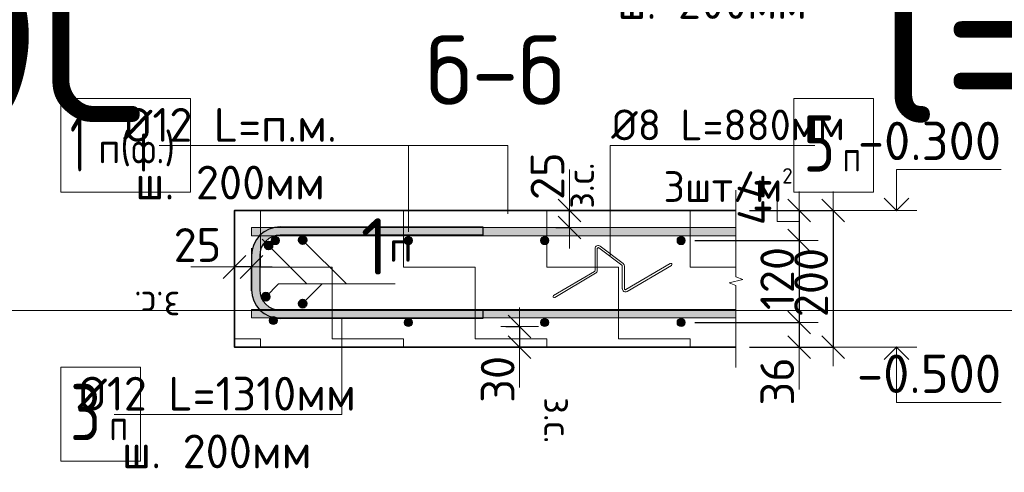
# Model space of a CAD drawing. Header units: metres. Extents: x -38 to 100, y -15 to 19.
# Tile 53 of 63: x 80.182 to 81.626, y 6.315 to 6.978. Entities that reach past the tile are written whole.
import ezdxf

# ---------------------------------------------------------------- set-up
doc = ezdxf.new("R2010")
doc.units = ezdxf.units.M
doc.header["$PDMODE"] = 65
doc.layers.add('XR$4$Размерная линия_ общее', color=7, linetype='Continuous', lineweight=13)
doc.layers.add('XR$4$Текст_ общее_1', color=7, linetype='Continuous', lineweight=13)
doc.styles.add('ISOCPEUR', font='txt')
doc.dimstyles.new('DIMSTYLE_24', dxfattribs={"dimtxt": 0.0495, "dimasz": 0.0555, "dimexe": 0, "dimexo": 0, "dimgap": 0.02475, "dimtad": 2, "dimdec": 0, "dimlfac": 1000, "dimrnd": 1, "dimzin": 12, "dimdsep": 46, "dimtxsty": 'ISOCPEUR', "dimblk1": 'ALL_ML_STRICH', "dimblk2": 'ALL_ML_STRICH', "dimsah": 1, "dimcen": 0, "dimclrd": 7, "dimclre": 256, "dimclrt": 7, "dimadec": 0, "dimazin": 0, "dimtfac": 1, "dimtdec": 0, "dimtix": 1, "dimtmove": 2, "dimatfit": 3, "dimfxl": 0, "dimtvp": 1.2, "dimtzin": 0, "dimlwd": 0, "dimlwe": -3, "dimarcsym": 0})
doc.dimstyles.new('DIMSTYLE_25', dxfattribs={"dimtxt": 0.0495, "dimasz": 0.0555, "dimexe": 0, "dimexo": 0, "dimgap": 0.02475, "dimtad": 2, "dimdec": 0, "dimlfac": 1000, "dimrnd": 1, "dimzin": 12, "dimdsep": 46, "dimtxsty": 'ISOCPEUR', "dimblk1": 'ALL_ML_STRICH', "dimblk2": 'ALL_ML_STRICH', "dimsah": 1, "dimcen": 0, "dimclrd": 7, "dimclre": 256, "dimclrt": 7, "dimadec": 0, "dimazin": 0, "dimtfac": 1, "dimtdec": 0, "dimtix": 1, "dimtmove": 2, "dimatfit": 3, "dimfxl": 0, "dimtzin": 0, "dimlwd": 0, "dimlwe": -3, "dimarcsym": 0})

# ---------------------------------------------------------------- blocks, each defined once
blk = doc.blocks.new('СЛОЖНЫЙ_ОБЪЕКТ_25')
at = {"linetype": 'Continuous', "lineweight": 13, "transparency": 33554687}
blk.add_hatch(color=7, dxfattribs=at).paths.add_polyline_path([(81.2325, 6.5412), (80.522, 6.5412), (80.522, 6.5532), (81.2325, 6.5532)], flags=16)
at = {"color": 7, "linetype": 'Continuous', "lineweight": 13, "transparency": 33554687}
blk.add_lwpolyline([(81.2325, 6.5412), (80.522, 6.5412), (80.522, 6.5532), (81.2325, 6.5532), (81.2325, 6.5412)], close=True, dxfattribs=at)
blk = doc.blocks.new('СЛОЖНЫЙ_ОБЪЕКТ_26')
at = {"color": 7, "linetype": 'Continuous', "lineweight": 18, "transparency": 33554687}
for p, q in [((81.0314, 6.6436), (81.0652, 6.618)), ((81.0332, 6.646), (81.0671, 6.6204)), ((81.0259, 6.6102), (81.0259, 6.6424)), ((81.029, 6.6102), (81.029, 6.6424)), ((81.0658, 6.5836), (81.0658, 6.6168)), ((81.0689, 6.5836), (81.0689, 6.6168)), ((81.0711, 6.5823), (81.1362, 6.6205)), ((81.0727, 6.5797), (81.1378, 6.6179)), ((80.9651, 6.5735), (81.0252, 6.6089)), ((80.9666, 6.5709), (81.0267, 6.6063))]:
    blk.add_line(p, q, dxfattribs=at)
for centre, radius, start, end in [((81.0305, 6.6424), 0.00454, 52.9078, 180), ((81.0305, 6.6424), 0.00151, 52.9078, 180), ((81.0643, 6.6168), 0.00151, 0, 52.9078), ((81.0643, 6.6168), 0.00454, 0, 52.9078), ((81.137, 6.6192), 0.00151, 300.447, 120.447), ((81.0244, 6.6102), 0.00151, 300.447, 0), ((81.0244, 6.6102), 0.00454, 300.447, 0), ((80.9658, 6.5722), 0.00151, 120.447, 300.447), ((81.0704, 6.5836), 0.00454, 180, 300.447), ((81.0704, 6.5836), 0.00151, 180, 300.447)]:
    blk.add_arc(centre, radius, start, end, dxfattribs=at)
blk = doc.blocks.new('СЛОЖНЫЙ_ОБЪЕКТ_27')
at = {"color": 7, "linetype": 'Continuous', "lineweight": 13, "transparency": 33554687}
blk.add_line((81.4979, 6.4982), (81.3979, 6.4982), dxfattribs=at)
at = {"color": 7, "linetype": 'Continuous', "lineweight": 35, "transparency": 33554687}
blk.add_lwpolyline([(81.4497, 6.4801), (81.4679, 6.4982), (81.486, 6.4801)], dxfattribs=at)
at = {"color": 7, "linetype": 'Continuous', "lineweight": 13, "transparency": 33554687}
blk.add_lwpolyline([(81.4679, 6.4982), (81.4679, 6.4172), (81.6214, 6.4172)], dxfattribs=at)
blk = doc.blocks.new('ЭЛЕМЕНТ_УЗОРА_7')
at = {"color": 7, "linetype": 'Continuous', "lineweight": 13, "transparency": 33554687}
blk.add_line((81.2325, 6.4682), (81.2325, 6.4682), dxfattribs=at)
blk.add_lwpolyline([(81.2325, 6.7282), (81.2325, 6.6011), (81.2425, 6.5974), (81.2225, 6.5925), (81.2325, 6.5883), (81.2325, 6.4682)], dxfattribs=at)
blk = doc.blocks.new('СЛОЖНЫЙ_ОБЪЕКТ_28')
at = {"linetype": 'Continuous', "lineweight": 13, "transparency": 33554687}
blk.add_hatch(color=7, dxfattribs=at).paths.add_polyline_path([(81.2325, 6.6612), (80.522, 6.6612), (80.522, 6.6732), (81.2325, 6.6732)], flags=16)
at = {"color": 7, "linetype": 'Continuous', "lineweight": 13, "transparency": 33554687}
blk.add_lwpolyline([(81.2325, 6.6612), (80.522, 6.6612), (80.522, 6.6732), (81.2325, 6.6732), (81.2325, 6.6612)], close=True, dxfattribs=at)
blk = doc.blocks.new('СЛОЖНЫЙ_ОБЪЕКТ_29')
at = {"linetype": 'Continuous', "lineweight": 18, "transparency": 33554687}
blk.add_hatch(color=252, dxfattribs=at).paths.add_polyline_path([(80.5585, 6.6739), (80.5531, 6.6728), (80.5479, 6.671), (80.543, 6.6686), (80.5384, 6.6655), (80.5343, 6.6619), (80.5307, 6.6578), (80.5276, 6.6532), (80.5252, 6.6483), (80.5234, 6.6431), (80.5224, 6.6377), (80.522, 6.6322), (80.522, 6.5822), (80.5224, 6.5767), (80.5234, 6.5713), (80.5252, 6.5661), (80.5276, 6.5612), (80.5307, 6.5567), (80.5343, 6.5525), (80.5384, 6.5489), (80.543, 6.5458), (80.5479, 6.5434), (80.5531, 6.5417), (80.5585, 6.5406), (80.564, 6.5402), (80.861, 6.5402), (80.861, 6.5522), (80.564, 6.5522), (80.5601, 6.5525), (80.5562, 6.5532), (80.5525, 6.5545), (80.549, 6.5562), (80.5457, 6.5584), (80.5428, 6.561), (80.5402, 6.564), (80.538, 6.5672), (80.5363, 6.5707), (80.535, 6.5745), (80.5342, 6.5783), (80.534, 6.5822), (80.534, 6.6322), (80.5342, 6.6361), (80.535, 6.64), (80.5363, 6.6437), (80.538, 6.6472), (80.5402, 6.6505), (80.5428, 6.6534), (80.5457, 6.656), (80.549, 6.6582), (80.5525, 6.6599), (80.5562, 6.6612), (80.5601, 6.662), (80.564, 6.6622), (80.861, 6.6622), (80.861, 6.6742), (80.564, 6.6742)])
at = {"color": 7, "linetype": 'Continuous', "lineweight": 25, "transparency": 33554687}
for p, q in [((80.564, 6.6742), (80.861, 6.6742)), ((80.861, 6.6742), (80.861, 6.6622)), ((80.861, 6.6622), (80.564, 6.6622)), ((80.522, 6.6322), (80.522, 6.5822)), ((80.534, 6.6322), (80.534, 6.5822)), ((80.564, 6.5522), (80.861, 6.5522)), ((80.861, 6.5522), (80.861, 6.5402)), ((80.861, 6.5402), (80.564, 6.5402))]:
    blk.add_line(p, q, dxfattribs=at)
for centre, radius, start, end in [((80.564, 6.6322), 0.042, 90, 180), ((80.564, 6.6322), 0.03, 90, 180), ((80.564, 6.5822), 0.042, 180, 270), ((80.564, 6.5822), 0.03, 180, 270)]:
    blk.add_arc(centre, radius, start, end, dxfattribs=at)
blk = doc.blocks.new('СЛОЖНЫЙ_ОБЪЕКТ_30')
at = {"color": 7, "linetype": 'Continuous', "lineweight": 13, "transparency": 33554687}
blk.add_line((81.4979, 6.6982), (81.3979, 6.6982), dxfattribs=at)
blk.add_lwpolyline([(81.4679, 6.6982), (81.4679, 6.7582), (81.6214, 6.7582)], dxfattribs=at)
at = {"color": 7, "linetype": 'Continuous', "lineweight": 35, "transparency": 33554687}
blk.add_lwpolyline([(81.4497, 6.7164), (81.4679, 6.6982), (81.486, 6.7164)], dxfattribs=at)
blk = doc.blocks.new('ALL_ML_STRICH')
at = {"color": 0, "linetype": 'ByBlock', "lineweight": -2}
for p, q in [((-0.3, -0.3), (0.3, 0.3)), ((0, -0.5), (0, 0.5)), ((-1, 0), (0.5, 0))]:
    blk.add_line(p, q, dxfattribs=at)
blk = doc.blocks.new('*D405')
at = {"layer": 'DEFPOINTS', "color": 7, "linetype": 'Continuous', "lineweight": 13, "transparency": 33554687}
for p in [(80.8752, 6.5282), (80.9152, 6.5282), (80.8752, 6.4982)]:
    blk.add_point(p, dxfattribs=at)
at = {"layer": 'XR$4$Размерная линия_ общее', "color": 253, "linetype": 'Continuous', "lineweight": -2, "true_color": 0xa0a0a0, "transparency": 33554687}
for p, q in [((80.8952, 6.5282), (80.9152, 6.5282)), ((80.8952, 6.4982), (80.9152, 6.4982))]:
    blk.add_line(p, q, dxfattribs=at)
at = {"layer": 'XR$4$Размерная линия_ общее', "color": 7, "linetype": 'Continuous', "lineweight": -2, "transparency": 33554687}
blk.add_line((80.9152, 6.5282), (80.9152, 6.4982), dxfattribs=at)
at = {"layer": 'XR$4$Размерная линия_ общее', "color": 7, "linetype": 'Continuous', "lineweight": 13, "transparency": 33554687, "xscale": 0.0555, "yscale": 0.0555, "zscale": 0.0555}
for p, rotation in [((80.9152, 6.5282), 90), ((80.9152, 6.4982), 270)]:
    blk.add_blockref('ALL_ML_STRICH', p, dxfattribs=dict(at, rotation=rotation))
at = {"layer": 'XR$4$Размерная линия_ общее', "color": 7, "linetype": 'Continuous', "lineweight": 13, "transparency": 33554687, "insert": (80.883, 6.4509), "char_height": 0.0495, "width": 0.099, "attachment_point": 5, "rotation": 90, "style": 'ISOCPEUR'}
blk.add_mtext('\\A1;{30}', dxfattribs=at)
at = {"layer": 'XR$4$Размерная линия_ общее', "color": 7, "linetype": 'Continuous', "lineweight": 13, "transparency": 33554687, "insert": (80.9917, 6.4248), "char_height": 0.0405, "width": 0.002025, "attachment_point": 1, "rotation": 270, "line_spacing_factor": 0.60241, "style": 'ISOCPEUR'}
blk.add_mtext('з.с.', dxfattribs=at)
blk = doc.blocks.new('*D406')
at = {"layer": 'DEFPOINTS', "color": 7, "linetype": 'Continuous', "lineweight": 13, "transparency": 33554687}
for p in [(80.522, 6.6155), (80.522, 6.5605), (80.497, 6.5555)]:
    blk.add_point(p, dxfattribs=at)
at = {"layer": 'XR$4$Размерная линия_ общее', "color": 253, "linetype": 'Continuous', "lineweight": -2, "true_color": 0xa0a0a0, "transparency": 33554687}
for p, q in [((80.497, 6.5755), (80.497, 6.6155)), ((80.522, 6.5805), (80.522, 6.6155))]:
    blk.add_line(p, q, dxfattribs=at)
at = {"layer": 'XR$4$Размерная линия_ общее', "color": 7, "linetype": 'Continuous', "lineweight": -2, "transparency": 33554687}
blk.add_line((80.522, 6.6155), (80.497, 6.6155), dxfattribs=at)
at = {"layer": 'XR$4$Размерная линия_ общее', "color": 7, "linetype": 'Continuous', "lineweight": 13, "transparency": 33554687, "xscale": 0.0555, "yscale": 0.0555, "zscale": 0.0555}
for p, rotation in [((80.522, 6.6155), 360), ((80.497, 6.6155), 180)]:
    blk.add_blockref('ALL_ML_STRICH', p, dxfattribs=dict(at, rotation=rotation))
at = {"layer": 'XR$4$Размерная линия_ общее', "color": 7, "linetype": 'Continuous', "lineweight": 13, "transparency": 33554687, "insert": (80.4427, 6.6477), "char_height": 0.0495, "width": 0.099, "attachment_point": 5, "style": 'ISOCPEUR'}
blk.add_mtext('\\A1;{25}', dxfattribs=at)
at = {"layer": 'XR$4$Размерная линия_ общее', "color": 7, "linetype": 'Continuous', "lineweight": 13, "transparency": 33554687, "insert": (80.4176, 6.539), "char_height": 0.0405, "width": 0.002025, "attachment_point": 1, "rotation": 180, "line_spacing_factor": 0.60241, "style": 'ISOCPEUR'}
blk.add_mtext('з.с.', dxfattribs=at)
blk = doc.blocks.new('*D407')
at = {"layer": 'DEFPOINTS', "color": 7, "linetype": 'Continuous', "lineweight": 13, "transparency": 33554687}
for p in [(81.2325, 6.6982), (81.3252, 6.6982), (81.152, 6.6542)]:
    blk.add_point(p, dxfattribs=at)
at = {"layer": 'XR$4$Размерная линия_ общее', "color": 253, "linetype": 'Continuous', "lineweight": -2, "true_color": 0xa0a0a0, "transparency": 33554687}
for p, q in [((81.2525, 6.6982), (81.3252, 6.6982)), ((81.172, 6.6542), (81.3252, 6.6542))]:
    blk.add_line(p, q, dxfattribs=at)
at = {"layer": 'XR$4$Размерная линия_ общее', "color": 7, "linetype": 'Continuous', "lineweight": -2, "transparency": 33554687}
blk.add_line((81.3252, 6.6982), (81.3252, 6.6542), dxfattribs=at)
at = {"layer": 'XR$4$Размерная линия_ общее', "color": 7, "linetype": 'Continuous', "lineweight": 13, "transparency": 33554687, "xscale": 0.0555, "yscale": 0.0555, "zscale": 0.0555}
for p, rotation in [((81.3252, 6.6982), 90), ((81.3252, 6.6542), 270)]:
    blk.add_blockref('ALL_ML_STRICH', p, dxfattribs=dict(at, rotation=rotation))
at = {"layer": 'XR$4$Размерная линия_ общее', "color": 7, "linetype": 'Continuous', "lineweight": 13, "transparency": 33554687, "insert": (81.2597, 6.7138), "char_height": 0.0495, "width": 0.099, "attachment_point": 5, "rotation": 90, "style": 'ISOCPEUR'}
blk.add_mtext('\\A1;{44}', dxfattribs=at)
blk = doc.blocks.new('*D408')
at = {"layer": 'DEFPOINTS', "color": 7, "linetype": 'Continuous', "lineweight": 13, "transparency": 33554687}
for p in [(81.152, 6.6542), (81.3252, 6.6542), (81.152, 6.5342)]:
    blk.add_point(p, dxfattribs=at)
at = {"layer": 'XR$4$Размерная линия_ общее', "color": 253, "linetype": 'Continuous', "lineweight": -2, "true_color": 0xa0a0a0, "transparency": 33554687}
for p, q in [((81.172, 6.6542), (81.3252, 6.6542)), ((81.172, 6.5342), (81.3252, 6.5342))]:
    blk.add_line(p, q, dxfattribs=at)
at = {"layer": 'XR$4$Размерная линия_ общее', "color": 7, "linetype": 'Continuous', "lineweight": -2, "transparency": 33554687}
blk.add_line((81.3252, 6.6542), (81.3252, 6.5342), dxfattribs=at)
at = {"layer": 'XR$4$Размерная линия_ общее', "color": 7, "linetype": 'Continuous', "lineweight": 13, "transparency": 33554687, "xscale": 0.0555, "yscale": 0.0555, "zscale": 0.0555}
for p, rotation in [((81.3252, 6.6542), 90), ((81.3252, 6.5342), 270)]:
    blk.add_blockref('ALL_ML_STRICH', p, dxfattribs=dict(at, rotation=rotation))
at = {"layer": 'XR$4$Размерная линия_ общее', "color": 7, "linetype": 'Continuous', "lineweight": 13, "transparency": 33554687, "insert": (81.293, 6.5986), "char_height": 0.0495, "width": 0.1485, "attachment_point": 5, "rotation": 90, "style": 'ISOCPEUR'}
blk.add_mtext('\\A1;{120}', dxfattribs=at)
blk = doc.blocks.new('*D409')
at = {"layer": 'DEFPOINTS', "color": 7, "linetype": 'Continuous', "lineweight": 13, "transparency": 33554687}
for p in [(81.152, 6.5342), (81.3252, 6.5342), (81.2325, 6.4982)]:
    blk.add_point(p, dxfattribs=at)
at = {"layer": 'XR$4$Размерная линия_ общее', "color": 253, "linetype": 'Continuous', "lineweight": -2, "true_color": 0xa0a0a0, "transparency": 33554687}
for p, q in [((81.172, 6.5342), (81.3252, 6.5342)), ((81.2525, 6.4982), (81.3252, 6.4982))]:
    blk.add_line(p, q, dxfattribs=at)
at = {"layer": 'XR$4$Размерная линия_ общее', "color": 7, "linetype": 'Continuous', "lineweight": -2, "transparency": 33554687}
blk.add_line((81.3252, 6.5342), (81.3252, 6.4982), dxfattribs=at)
at = {"layer": 'XR$4$Размерная линия_ общее', "color": 7, "linetype": 'Continuous', "lineweight": 13, "transparency": 33554687, "xscale": 0.0555, "yscale": 0.0555, "zscale": 0.0555}
for p, rotation in [((81.3252, 6.5342), 90), ((81.3252, 6.4982), 270)]:
    blk.add_blockref('ALL_ML_STRICH', p, dxfattribs=dict(at, rotation=rotation))
at = {"layer": 'XR$4$Размерная линия_ общее', "color": 7, "linetype": 'Continuous', "lineweight": 13, "transparency": 33554687, "insert": (81.293, 6.4479), "char_height": 0.0495, "width": 0.099, "attachment_point": 5, "rotation": 90, "style": 'ISOCPEUR'}
blk.add_mtext('\\A1;{36}', dxfattribs=at)
blk = doc.blocks.new('*D410')
at = {"layer": 'DEFPOINTS', "color": 7, "linetype": 'Continuous', "lineweight": 13, "transparency": 33554687}
for p in [(81.2325, 6.6982), (81.3749, 6.6982), (81.2325, 6.4982)]:
    blk.add_point(p, dxfattribs=at)
at = {"layer": 'XR$4$Размерная линия_ общее', "color": 253, "linetype": 'Continuous', "lineweight": -2, "true_color": 0xa0a0a0, "transparency": 33554687}
for p, q in [((81.2525, 6.6982), (81.3749, 6.6982)), ((81.2525, 6.4982), (81.3749, 6.4982))]:
    blk.add_line(p, q, dxfattribs=at)
at = {"layer": 'XR$4$Размерная линия_ общее', "color": 7, "linetype": 'Continuous', "lineweight": -2, "transparency": 33554687}
blk.add_line((81.3749, 6.6982), (81.3749, 6.4982), dxfattribs=at)
at = {"layer": 'XR$4$Размерная линия_ общее', "color": 7, "linetype": 'Continuous', "lineweight": 13, "transparency": 33554687, "xscale": 0.0555, "yscale": 0.0555, "zscale": 0.0555}
for p, rotation in [((81.3749, 6.6982), 90), ((81.3749, 6.4982), 270)]:
    blk.add_blockref('ALL_ML_STRICH', p, dxfattribs=dict(at, rotation=rotation))
at = {"layer": 'XR$4$Размерная линия_ общее', "color": 7, "linetype": 'Continuous', "lineweight": 13, "transparency": 33554687, "insert": (81.3427, 6.5927), "char_height": 0.0495, "width": 0.1485, "attachment_point": 5, "rotation": 90, "style": 'ISOCPEUR'}
blk.add_mtext('\\A1;{200}', dxfattribs=at)
blk = doc.blocks.new('*D419')
at = {"layer": 'DEFPOINTS', "color": 7, "linetype": 'Continuous', "lineweight": 13, "transparency": 33554687}
for p in [(80.9482, 6.6982), (80.9482, 6.6732), (80.9882, 6.6732)]:
    blk.add_point(p, dxfattribs=at)
at = {"layer": 'XR$4$Размерная линия_ общее', "color": 253, "linetype": 'Continuous', "lineweight": -2, "true_color": 0xa0a0a0, "transparency": 33554687}
for p, q in [((80.9682, 6.6982), (80.9882, 6.6982)), ((80.9682, 6.6732), (80.9882, 6.6732))]:
    blk.add_line(p, q, dxfattribs=at)
at = {"layer": 'XR$4$Размерная линия_ общее', "color": 7, "linetype": 'Continuous', "lineweight": -2, "transparency": 33554687}
blk.add_line((80.9882, 6.6732), (80.9882, 6.6982), dxfattribs=at)
at = {"layer": 'XR$4$Размерная линия_ общее', "color": 7, "linetype": 'Continuous', "lineweight": 13, "transparency": 33554687, "xscale": 0.0555, "yscale": 0.0555, "zscale": 0.0555}
for p, rotation in [((80.9882, 6.6732), 270), ((80.9882, 6.6982), 90)]:
    blk.add_blockref('ALL_ML_STRICH', p, dxfattribs=dict(at, rotation=rotation))
at = {"layer": 'XR$4$Размерная линия_ общее', "color": 7, "linetype": 'Continuous', "lineweight": 13, "transparency": 33554687, "insert": (80.956, 6.7485), "char_height": 0.0495, "width": 0.099, "attachment_point": 5, "rotation": 90, "style": 'ISOCPEUR'}
blk.add_mtext('\\A1;{25}', dxfattribs=at)
at = {"layer": 'XR$4$Размерная линия_ общее', "color": 7, "linetype": 'Continuous', "lineweight": 13, "transparency": 33554687, "insert": (80.9837, 6.7008), "char_height": 0.0405, "width": 0.002025, "attachment_point": 1, "rotation": 90, "line_spacing_factor": 0.60241, "style": 'ISOCPEUR'}
blk.add_mtext('з.с.', dxfattribs=at)

msp = doc.modelspace()

# ---------------------------------------------------------------- hatches: boundary and pattern name
at = {"linetype": 'Continuous', "lineweight": 13, "transparency": 33554687}
h = msp.add_hatch(dxfattribs=at)
h.set_pattern_fill('____', scale=0.105, style=0, pattern_type=2)
h.set_pattern_definition([(0, (0.21, 0.21), (0.105, 0.105), [0.105, -0.105]), (90, (0.21, 0.21), (-0.105, 0.105), [0.105, -0.105])])
h.paths.add_polyline_path([(80.497, 6.6982), (80.497, 6.4982), (81.2325, 6.4982), (81.2325, 6.6982)], flags=0)
for color, points in [(7, [(80.5583, 6.6601), (80.5557, 6.6601), (80.5533, 6.6589), (80.5516, 6.6568), (80.551, 6.6542), (80.5516, 6.6516), (80.5533, 6.6495), (80.5557, 6.6484), (80.5583, 6.6484), (80.5607, 6.6495), (80.5624, 6.6516), (80.563, 6.6542), (80.5624, 6.6568), (80.5607, 6.6589)]), (250, [(80.5912, 6.6565), (80.591, 6.6549), (80.5912, 6.6534), (80.5918, 6.6519), (80.5927, 6.6507), (80.594, 6.6498), (80.5954, 6.6492), (80.597, 6.6489), (80.5985, 6.6492), (80.6, 6.6498), (80.6012, 6.6507), (80.6022, 6.6519), (80.6028, 6.6534), (80.603, 6.6549), (80.6028, 6.6565), (80.6022, 6.6579), (80.6012, 6.6592), (80.6, 6.6601), (80.5985, 6.6607), (80.597, 6.6609), (80.5954, 6.6607), (80.594, 6.6601), (80.5927, 6.6592), (80.5918, 6.6579)]), (7, [(80.7533, 6.6601), (80.7507, 6.6601), (80.7483, 6.6589), (80.7466, 6.6568), (80.746, 6.6542), (80.7466, 6.6516), (80.7483, 6.6495), (80.7507, 6.6484), (80.7533, 6.6484), (80.7557, 6.6495), (80.7574, 6.6516), (80.758, 6.6542), (80.7574, 6.6568), (80.7557, 6.6589)]), (7, [(80.9533, 6.6601), (80.9507, 6.6601), (80.9483, 6.6589), (80.9466, 6.6568), (80.946, 6.6542), (80.9466, 6.6516), (80.9483, 6.6495), (80.9507, 6.6484), (80.9533, 6.6484), (80.9557, 6.6495), (80.9574, 6.6516), (80.958, 6.6542), (80.9574, 6.6568), (80.9557, 6.6589)]), (7, [(81.1533, 6.6601), (81.1507, 6.6601), (81.1483, 6.6589), (81.1466, 6.6568), (81.146, 6.6542), (81.1466, 6.6516), (81.1483, 6.6495), (81.1507, 6.6484), (81.1533, 6.6484), (81.1557, 6.6495), (81.1574, 6.6516), (81.158, 6.6542), (81.1574, 6.6568), (81.1557, 6.6589)]), (250, [(80.5412, 6.6485), (80.541, 6.6469), (80.5412, 6.6454), (80.5418, 6.6439), (80.5427, 6.6427), (80.544, 6.6418), (80.5454, 6.6412), (80.547, 6.6409), (80.5485, 6.6412), (80.55, 6.6418), (80.5512, 6.6427), (80.5522, 6.6439), (80.5528, 6.6454), (80.553, 6.6469), (80.5528, 6.6485), (80.5522, 6.6499), (80.5512, 6.6512), (80.55, 6.6521), (80.5485, 6.6527), (80.547, 6.6529), (80.5454, 6.6527), (80.544, 6.6521), (80.5427, 6.6512), (80.5418, 6.6499)]), (250, [(80.5372, 6.5735), (80.537, 6.5719), (80.5372, 6.5704), (80.5378, 6.5689), (80.5387, 6.5677), (80.54, 6.5668), (80.5414, 6.5662), (80.543, 6.5659), (80.5445, 6.5662), (80.546, 6.5668), (80.5472, 6.5677), (80.5482, 6.5689), (80.5488, 6.5704), (80.549, 6.5719), (80.5488, 6.5735), (80.5482, 6.5749), (80.5472, 6.5762), (80.546, 6.5771), (80.5445, 6.5777), (80.543, 6.5779), (80.5414, 6.5777), (80.54, 6.5771), (80.5387, 6.5762), (80.5378, 6.5749)]), (250, [(80.5912, 6.5635), (80.591, 6.5619), (80.5912, 6.5604), (80.5918, 6.5589), (80.5927, 6.5577), (80.594, 6.5568), (80.5954, 6.5562), (80.597, 6.5559), (80.5985, 6.5562), (80.6, 6.5568), (80.6012, 6.5577), (80.6022, 6.5589), (80.6028, 6.5604), (80.603, 6.5619), (80.6028, 6.5635), (80.6022, 6.5649), (80.6012, 6.5662), (80.6, 6.5671), (80.5985, 6.5677), (80.597, 6.5679), (80.5954, 6.5677), (80.594, 6.5671), (80.5927, 6.5662), (80.5918, 6.5649)]), (7, [(80.5553, 6.5431), (80.5527, 6.5431), (80.5503, 6.5419), (80.5486, 6.5398), (80.548, 6.5372), (80.5486, 6.5346), (80.5503, 6.5325), (80.5527, 6.5314), (80.5553, 6.5314), (80.5577, 6.5325), (80.5594, 6.5346), (80.56, 6.5372), (80.5594, 6.5398), (80.5577, 6.5419)]), (7, [(80.7533, 6.5401), (80.7507, 6.5401), (80.7483, 6.5389), (80.7466, 6.5368), (80.746, 6.5342), (80.7466, 6.5316), (80.7483, 6.5295), (80.7507, 6.5284), (80.7533, 6.5284), (80.7557, 6.5295), (80.7574, 6.5316), (80.758, 6.5342), (80.7574, 6.5368), (80.7557, 6.5389)]), (7, [(80.9533, 6.5401), (80.9507, 6.5401), (80.9483, 6.5389), (80.9466, 6.5368), (80.946, 6.5342), (80.9466, 6.5316), (80.9483, 6.5295), (80.9507, 6.5284), (80.9533, 6.5284), (80.9557, 6.5295), (80.9574, 6.5316), (80.958, 6.5342), (80.9574, 6.5368), (80.9557, 6.5389)]), (7, [(81.1533, 6.5401), (81.1507, 6.5401), (81.1483, 6.5389), (81.1466, 6.5368), (81.146, 6.5342), (81.1466, 6.5316), (81.1483, 6.5295), (81.1507, 6.5284), (81.1533, 6.5284), (81.1557, 6.5295), (81.1574, 6.5316), (81.158, 6.5342), (81.1574, 6.5368), (81.1557, 6.5389)])]:
    msp.add_hatch(color=color, dxfattribs=at).paths.add_polyline_path(points)

# ---------------------------------------------------------------- linework, layer by layer
at = {"color": 7, "linetype": 'Continuous', "lineweight": 13, "transparency": 33554687}
for p, q in [((80.9882, 6.6982), (80.9882, 6.7582)), ((80.597, 6.6549), (80.6613, 6.5907)), ((80.497, 6.6155), (80.433, 6.6155)), ((80.597, 6.5619), (80.6257, 6.5907)), ((88.0842, 6.5519), (69.5842, 6.5519)), ((80.9152, 6.4982), (80.9152, 6.4392)), ((81.3252, 6.4982), (81.3252, 6.4362))]:
    msp.add_line(p, q, dxfattribs=at)
for points in [[(81.3479, 6.7932), (81.0478, 6.7932), (81.0478, 6.6312)], [(81.2928, 6.7292), (81.2928, 6.6822), (81.3252, 6.6822)], [(80.5378, 6.6561), (80.6033, 6.5907), (80.7326, 6.5907)], [(80.543, 6.5719), (80.5617, 6.5907), (80.6257, 6.5907)], [(80.3206, 6.3995), (80.6545, 6.3995), (80.6545, 6.5412)]]:
    msp.add_lwpolyline(points, dxfattribs=at)
at = {"color": 7, "linetype": 'Continuous', "lineweight": 35, "transparency": 33554687}
msp.add_lwpolyline([(81.2325, 6.6982), (80.497, 6.6982), (80.497, 6.4982), (81.2325, 6.4982)], dxfattribs=at)
at = {"color": 7, "linetype": 'Continuous', "lineweight": 18, "transparency": 33554687}
for centre in [(80.557, 6.6542), (80.752, 6.6542), (80.952, 6.6542), (81.152, 6.6542), (80.554, 6.5372), (80.752, 6.5342), (80.952, 6.5342), (81.152, 6.5342)]:
    msp.add_circle(centre, 0.006, dxfattribs=at)
at = {"color": 7, "linetype": 'Continuous', "lineweight": 35, "transparency": 33554687}
for centre in [(80.597, 6.6549), (80.547, 6.6469), (80.543, 6.5719), (80.597, 6.5619)]:
    msp.add_circle(centre, 0.006, dxfattribs=at)
at = {"layer": 'XR$4$Текст_ общее_1', "color": 7, "linetype": 'Continuous', "lineweight": 13, "transparency": 33554687}
msp.add_line((80.752, 6.6672), (80.752, 6.7932), dxfattribs=at)
for points in [[(80.2422, 6.725), (80.4325, 6.725), (80.4325, 6.8625), (80.2422, 6.8625), (80.2422, 6.725)], [(81.3173, 6.725), (81.434, 6.725), (81.434, 6.8625), (81.3173, 6.8625), (81.3173, 6.725)], [(80.898, 6.6932), (80.898, 6.7932), (80.3865, 6.7932)], [(80.2422, 6.3313), (80.359, 6.3313), (80.359, 6.4688), (80.2422, 6.4688), (80.2422, 6.3313)]]:
    msp.add_lwpolyline(points, dxfattribs=at)

# ---------------------------------------------------------------- block references
at = {"color": 7, "linetype": 'Continuous', "lineweight": 35, "transparency": 33554687}
for name in ['СЛОЖНЫЙ_ОБЪЕКТ_30', 'СЛОЖНЫЙ_ОБЪЕКТ_27']:
    msp.add_blockref(name, (0, 0), dxfattribs=at)
at = {"color": 7, "linetype": 'Continuous', "lineweight": 13, "transparency": 33554687}
for name in ['ЭЛЕМЕНТ_УЗОРА_7', 'СЛОЖНЫЙ_ОБЪЕКТ_28', 'СЛОЖНЫЙ_ОБЪЕКТ_25']:
    msp.add_blockref(name, (0, 0), dxfattribs=at)
at = {"color": 7, "linetype": 'Continuous', "lineweight": 18, "transparency": 33554687}
for name in ['СЛОЖНЫЙ_ОБЪЕКТ_29', 'СЛОЖНЫЙ_ОБЪЕКТ_26']:
    msp.add_blockref(name, (0, 0), dxfattribs=at)

# ---------------------------------------------------------------- texts
at = {"color": 7, "linetype": 'Continuous', "lineweight": 13, "transparency": 33554687, "attachment_point": 2}
for s, insert, char_height, width, line_spacing_factor in [('\\A1;{\\fISOCPEUR|i0|b0;\\H0.049500;\\W1.000000;\\C7;Ø12 L=1810мм}\\P{\\fISOCPEUR|i0|b0;\\H0.049500;\\W1.000000;\\C7;ш. 200мм}\\P', (81.1975, 7.1129), 0.0495, 0.424091, 1.024096), ('\\A1;{\\fISOCPEUR|i0|b0;\\H0.049500;\\W1.000000;\\C7;Ø12 L=п.м.}\\P{\\fISOCPEUR|i0|b0;\\H0.049500;\\W1.000000;\\C7;ш. 200мм}\\P', (80.4905, 6.8484), 0.0495, 0.330041, 1.024096), ('\\A1;{\\fISOCPEUR|i0|b0;\\H0.045000;\\W1.000000;\\C7;Ø8 L=880мм}\\P{\\fISOCPEUR|i0|b0;\\H0.045000;\\W1.000000;\\C7;3шт/м\\fISOCPEUR|i0|b0;\\H0.500000x;\\S2^ ;}\\P', (81.2209, 6.8461), 0.045, 0.349538, 1.144578), ('\\A1;{\\fISOCPEUR|i0|b0;\\H0.049500;\\W1.000000;\\C7;Ø12 L=1310мм}\\P{\\fISOCPEUR|i0|b0;\\H0.049500;\\W1.000000;\\C7;ш. 200мм}\\P', (80.471, 6.4547), 0.0495, 0.424091, 1.024096)]:
    msp.add_mtext(s, dxfattribs=dict(at, insert=insert, char_height=char_height, width=width, line_spacing_factor=line_spacing_factor))
at = {"color": 7, "linetype": 'Continuous', "lineweight": 35, "transparency": 33554687, "char_height": 0.25, "attachment_point": 7, "style": 'ISOCPEUR'}
for s, insert, width in [('\\W0.97;l=5850 мм', (81.4392, 6.8269), 1.64508), ('\\W0.95;А500С', (79.5002, 6.8269), 1.042909)]:
    msp.add_mtext(s, dxfattribs=dict(at, insert=insert, width=width))
at = {"color": 7, "linetype": 'Continuous', "lineweight": 50, "transparency": 33554687, "insert": (80.8792, 6.9037), "char_height": 0.10125, "width": 0.258848, "attachment_point": 5, "style": 'ISOCPEUR'}
msp.add_mtext('\\A1;{\\fISOCPEUR|i0|b0;\\H0.101250;\\W1.000000;\\C7;б-б}\\P', dxfattribs=at)
at = {"color": 7, "linetype": 'Continuous', "lineweight": 13, "transparency": 33554687, "char_height": 0.05625, "width": 0.240469, "attachment_point": 9, "style": 'ISOCPEUR'}
for s, insert in [('\\A1;{\\fISOCPEUR|i0|b0;\\H0.056250;\\W1.000000;\\C7;-0.300}\\P', (81.6214, 6.772)), ('\\A1;{\\fISOCPEUR|i0|b0;\\H0.056250;\\W1.000000;\\C7;-0.500}\\P', (81.6214, 6.431))]:
    msp.add_mtext(s, dxfattribs=dict(at, insert=insert))
at = {"layer": 'XR$4$Текст_ общее_1', "color": 7, "linetype": 'Continuous', "lineweight": 13, "transparency": 33554687, "attachment_point": 7, "rotation": 0, "style": 'ISOCPEUR'}
for s, insert, char_height, width in [('\\W0.56;1', (80.256, 6.7553), 0.0825, 0.064167), ('\\W0.93;п(ф.)', (80.2972, 6.7553), 0.045, 0.14237)]:
    msp.add_mtext(s, dxfattribs=dict(at, insert=insert, char_height=char_height, width=width))
at = {"layer": 'XR$4$Текст_ общее_1', "color": 7, "linetype": 'Continuous', "lineweight": 13, "transparency": 33554687, "style": 'ISOCPEUR'}
for s, insert, char_height, width, attachment_point in [('\\W0.78;5', (81.331, 6.7553), 0.0825, 0.089762, 7), ('\\W0.78;п', (81.3888, 6.7553), 0.045, 0.048961, 7), ('\\A1;{\\fISOCPEUR|i0|b0;\\H0.082500;\\W1.000000;\\C7;1\\H0.045000;п}\\P', (80.7202, 6.6455), 0.0825, 0.095648, 5), ('\\W0.78;3', (80.256, 6.3616), 0.0825, 0.089762, 7), ('\\W0.78;п', (80.3137, 6.3616), 0.045, 0.048961, 7)]:
    msp.add_mtext(s, dxfattribs=dict(at, insert=insert, char_height=char_height, width=width, attachment_point=attachment_point))

# ---------------------------------------------------------------- dimensions: what is measured, and where the dimension line sits
at = {"layer": 'XR$4$Размерная линия_ общее', "color": 7, "linetype": 'Continuous', "lineweight": 13, "transparency": 33554687}
for base, p1, p2, angle, picture, middle in [((80.9882, 6.6982), (80.9682, 6.6732), (80.9682, 6.6982), 90, '*D419', (80.956, 6.7485)), ((80.497, 6.6155), (80.522, 6.5805), (80.497, 6.5755), 180, '*D406', (80.4427, 6.6477)), ((80.9152, 6.4982), (80.8952, 6.5282), (80.8952, 6.4982), 270, '*D405', (80.883, 6.4509))]:
    dim = msp.add_linear_dim(base=base, p1=p1, p2=p2, angle=angle, text='<>\\Xз.с.', dimstyle='DIMSTYLE_24', override={"dimpost": '<>', "dimclrd": 7, "dimclre": 253, "dimclrt": 7, "dimlwd": 0, "dimlwe": 65533}, dxfattribs=at)
    dim.commit()
    dim.dimension.update_dxf_attribs({"geometry": picture, "text_midpoint": middle, "dimtype": 160})
for base, p1, p2, dimstyle, picture, middle in [((81.3252, 6.6542), (81.2525, 6.6982), (81.172, 6.6542), 'DIMSTYLE_24', '*D407', (81.2597, 6.7138)), ((81.3749, 6.4982), (81.2525, 6.6982), (81.2525, 6.4982), 'DIMSTYLE_25', '*D410', (81.3427, 6.5927)), ((81.3252, 6.5342), (81.172, 6.6542), (81.172, 6.5342), 'DIMSTYLE_24', '*D408', (81.293, 6.5986)), ((81.3252, 6.4982), (81.172, 6.5342), (81.2525, 6.4982), 'DIMSTYLE_24', '*D409', (81.293, 6.4479))]:
    dim = msp.add_linear_dim(base=base, p1=p1, p2=p2, angle=270, dimstyle=dimstyle, override={"dimpost": '<>', "dimclrd": 7, "dimclre": 253, "dimclrt": 7, "dimlwd": 0, "dimlwe": 65533}, dxfattribs=at)
    dim.commit()
    dim.dimension.update_dxf_attribs({"geometry": picture, "text_midpoint": middle, "dimtype": 160})

doc.saveas('drawing.dxf')
